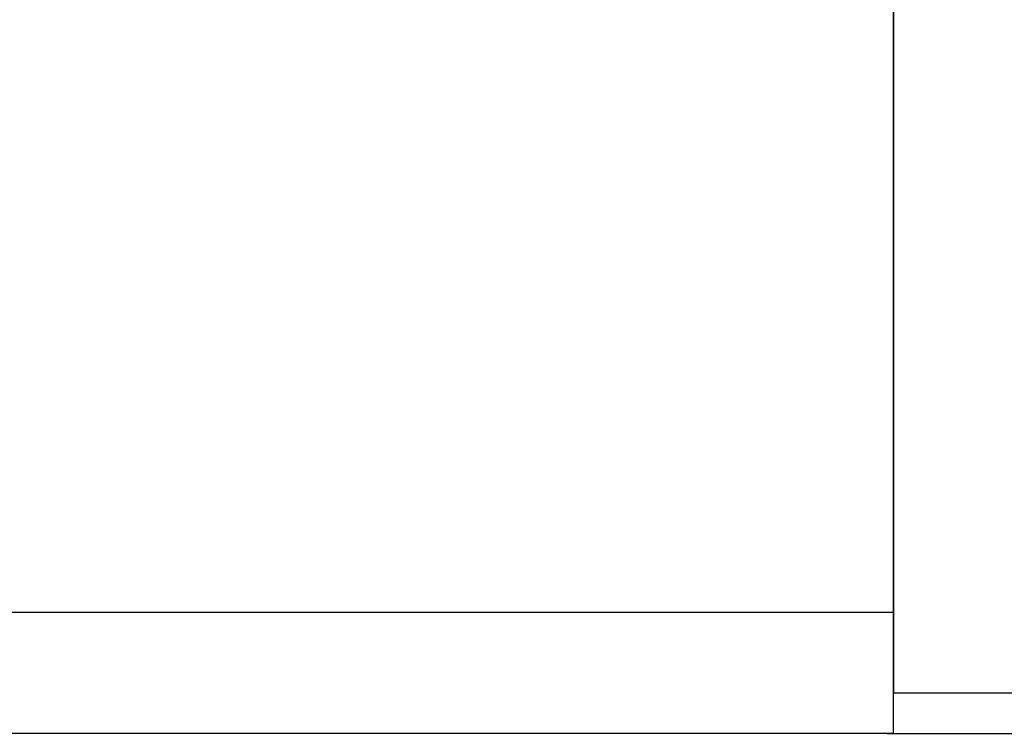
# Model space of a CAD drawing. Header units: millimetres. Extents: x 20 to 369, y 420 to 544.
# Tile 59 of 65: x 303 to 315, y 447 to 456. Entities that reach past the tile are written whole.
import ezdxf

# ---------------------------------------------------------------- set-up
doc = ezdxf.new("R2010")
doc.units = ezdxf.units.MM
doc.layers.add('2', color=7, linetype='CONTINUOUS')

msp = doc.modelspace()

# ---------------------------------------------------------------- linework, layer by layer
at = {"layer": '2', "color": 0, "linetype": 'Continuous'}
for p, q in [((313.953, 448.522), (313.953, 480.522)), ((313.953, 449.022), (313.953, 480.022)), ((313.953, 473.522), (313.953, 447.522)), ((313.953, 448.522), (313.953, 449.022)), ((313.953, 448.522), (273.553, 448.522)), ((313.953, 447.022), (313.953, 448.522)), ((324.453, 447.522), (313.953, 447.522)), ((313.874, 447.022), (324.453, 447.022))]:
    msp.add_line(p, q, dxfattribs=at)
msp.add_open_spline([(313.953, 447.022), (293.753, 447.022)], degree=1, dxfattribs=at)

doc.saveas('drawing.dxf')
